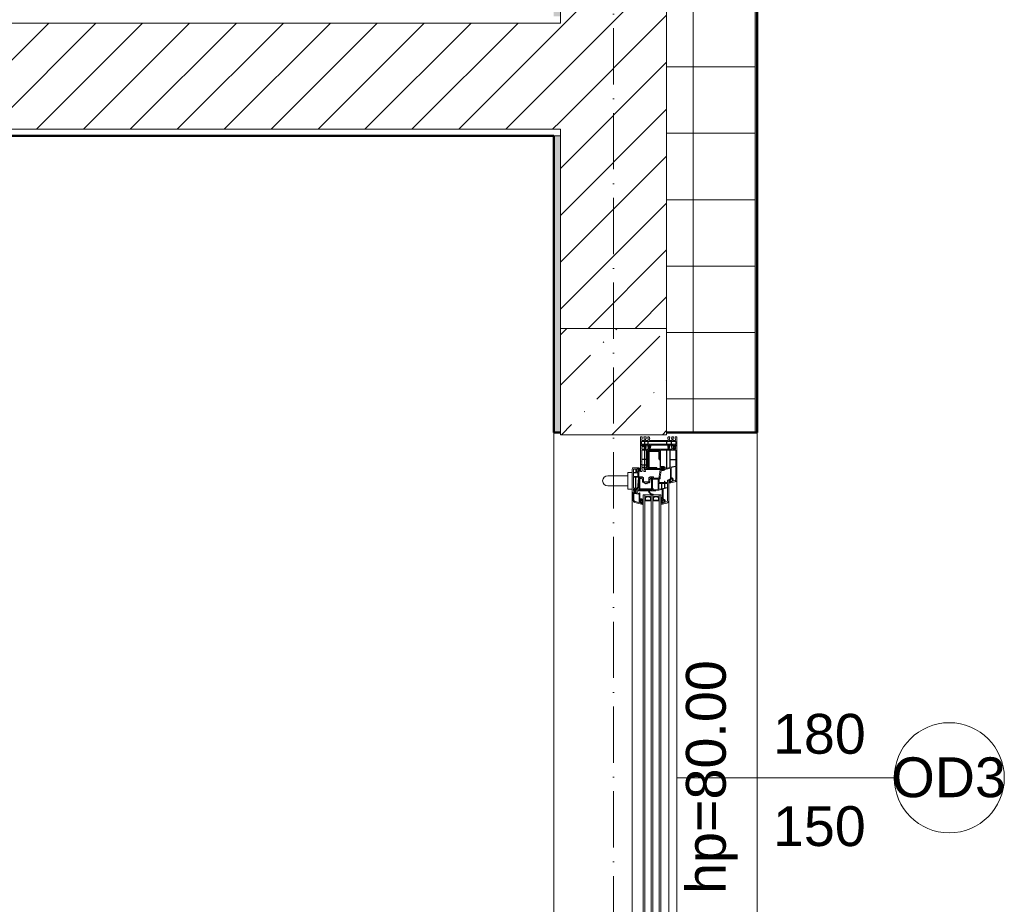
# Model space of a CAD drawing. Header units: millimetres. Extents: x -175722 to -110961, y 52375 to 104640.
# Tile 123 of 146: x -154603 to -154380, y 80760 to 80960. Entities that reach past the tile are written whole.
import ezdxf

# ---------------------------------------------------------------- set-up
doc = ezdxf.new("R2010")
doc.units = ezdxf.units.MM
doc.linetypes.add('Linia siatki', pattern=[19.05, 12.7, -3.175, 0, -3.175])
for name, color, linetype, lineweight in [('A-DETL-GENF', 92, 'Continuous', 5), ('A-GLAZ', 151, 'Continuous', 5), ('A-GLAZ-IDEN', 152, 'Continuous', 5), ('A-WALL', 113, 'Continuous', 5), ('A-WALL-PATT', 111, 'Continuous', 50), ('S-COLS', 52, 'Continuous', 5), ('S-GRID', 1, 'Continuous', 5)]:
    doc.layers.add(name, color=color, linetype=linetype, lineweight=lineweight)
doc.styles.add('Arial_3', font='arial.ttf', dxfattribs={"height": 90})
pattern_1 = [(37.5, (-124135.7194, 82209.6026), (-0.2031655, 6.2155416), [0.1676, -4.7356, 0.1676, -5.3162, -5.2419]), (37.5, (-124135.7194, 82209.6026), (-0.2031655, 6.2155416), [-10.3871, 0.1676, -5.0743]), (7.5, (-124135.719, 82209.603), (5.7089758, 9.103654), [0.1676, -2.4775, 0.1676, -4.2517, -1.6935]), (7.5, (-124135.719, 82209.603), (5.7089758, 9.103654), [-7.0645, 0.1676, -1.5259]), (327.5, (-124139.687, 82209.6026), (10.0456335, 0.0182419), [0.1676, -1.4453, 0.1676, -5.6388, -7.5806]), (327.5, (-124139.687, 82209.6026), (10.0456335, 0.0182419), [-7.4193, 0.1676, -7.413]), (317.5, (-124139.687, 82209.603), (9.697195, 2.831187), [0.1676, -0.6388, 0.1676, -3.6388, -4.3548]), (317.5, (-124139.687, 82209.603), (9.697195, 2.831187), [-4.6129, 0.1676, -4.1872])]
pattern_2 = [(45, (-124135.7194, 82209.603), (-5.3033009, 5.3033009), [])]

# ---------------------------------------------------------------- blocks, each defined once
blk = doc.blocks.new('Windows_Gealan_S9000_One-Piece-Window-Turn-Tilt - Windows_Gealan_S9000_One-Piece-Window-Turn-Tilt-2443781-PARTER')
at = {"layer": 'A-DETL-GENF'}
for p, q in [((-750, 48.4), (-770, 48.4)), ((-770, 48.4), (-770, 44.4)), ((-766, 44.4), (-766, 45.4)), ((-766, 45.4), (-762, 45.4)), ((-762, 45.4), (-762, 39.1)), ((-753.4, 46.1), (-759.7, 46.1)), ((-759.7, 46.1), (-759.7, 36.1)), ((-753.4, 36.1), (-753.4, 46.1)), ((-751.1, 46.7), (-750, 47.4)), ((-751.1, 44.2), (-751.1, 46.7)), ((-746.2, 44.8), (-751.1, 44.2)), ((-674.3, 48.4), (-750, 48.4)), ((-750, 48.4), (-750, 44.4)), ((-750, 47.4), (-750, 48.4)), ((-743.2, 43.4), (-746.2, 44.8)), ((-746, 44.4), (-746, 45.4)), ((-746, 45.4), (-742.5, 45.4)), ((-742, 44.9), (-742, 39.7)), ((-739.8, 33.6), (-739.8, 45.2)), ((-739.3, 45.7), (-719.3, 45.7)), ((-718.8, 45.2), (-718.8, 33.6)), ((-718.1, 33.6), (-718.1, 45.2)), ((-717.6, 45.7), (-704.6, 45.7)), ((-703.8, 45), (-701.4, 33.7)), ((-700.7, 35.4), (-702.8, 45)), ((-702.3, 45.7), (-674.3, 45.7)), ((-770, 44.4), (-766, 44.4)), ((-762, 39.1), (-770, 40.6)), ((-770, 40.6), (-770, 37.6)), ((-762, 30.6), (-770, 32.1)), ((-770, 32.1), (-770, 29.1)), ((-769, 36.4), (-766, 35.9)), ((-769, 27.9), (-766, 27.4)), ((-766, 35.9), (-766, 37.3)), ((-766, 37.3), (-762, 36.6)), ((-766, 27.4), (-766, 28.8)), ((-766, 28.8), (-762.8, 28.2)), ((-762, 36.6), (-762, 30.6)), ((-762, 27.3), (-762, -13.1)), ((-759.7, 36.1), (-753.4, 36.1)), ((-753.4, 35.3), (-759.7, 35.3)), ((-759.7, 35.3), (-759.7, 25.3)), ((-759.7, 25.3), (-753.4, 25.3)), ((-759.7, 24.5), (-753.4, 24.5)), ((-759.7, -16.5), (-759.7, 24.5)), ((-759.7, 24.5), (-753.4, 24.5)), ((-753.4, 25.3), (-753.4, 35.3)), ((-753.4, 24.5), (-753.4, -16.5)), ((-753.4, 24.5), (-753.4, -16.5)), ((-751.1, 43.1), (-746.2, 43.7)), ((-751.1, 42.1), (-751.1, 43.1)), ((-746.2, 40.9), (-751.1, 42.1)), ((-751.1, -10), (-751.1, 40.9)), ((-751.1, 40.9), (-746.2, 39.6)), ((-750, 44.4), (-746, 44.4)), ((-742.6, 39.2), (-750, 40.6)), ((-750, 40.6), (-750, 35.9)), ((-750, 35.9), (-746, 35.9)), ((-742.6, 30.7), (-750, 32.1)), ((-750, 32.1), (-750, 28.5)), ((-749.5, 28), (-746, 27.4)), ((-749.1, 31), (-749.1, 28.8)), ((-742, 29.7), (-749.1, 31)), ((-749.1, 31), (-749.1, 28.8)), ((-742, 29.7), (-749.1, 31)), ((-749.1, 31), (-749.1, 28.8)), ((-749.1, 28.8), (-746.9, 28.4)), ((-749.1, 28.8), (-746.9, 28.4)), ((-746.9, 28.4), (-746.9, 29.7)), ((-746.9, 29.7), (-742, 28.8)), ((-746.9, 29.7), (-742, 28.8)), ((-746.9, 28.4), (-746.9, 29.7)), ((-746.2, 43.7), (-745.2, 43.4)), ((-746.2, 39.6), (-743.2, 41.2)), ((-745.2, 41.2), (-746.2, 40.9)), ((-746, 35.9), (-746, 37.1)), ((-746, 37.1), (-742.5, 36.5)), ((-746, 27.4), (-746, 28.6)), ((-746, 28.6), (-742.6, 28)), ((-745.2, 43.4), (-743.2, 43.4)), ((-743.2, 41.2), (-745.2, 41.2)), ((-742, 35.9), (-742, 31.2)), ((-742, 28.8), (-742, 29.7)), ((-742, 28.8), (-742, 29.7)), ((-742, 27.3), (-742, -13.2)), ((-739.8, 25.8), (-739.8, 31.9)), ((-739.8, 11.9), (-739.8, 24.2)), ((-739.4, 32.4), (-701.5, 32.4)), ((-700.2, 25.4), (-739.4, 25.4)), ((-739.4, 24.7), (-699.8, 24.7)), ((-719.3, 33.1), (-739.3, 33.1)), ((-701.9, 33.1), (-717.6, 33.1)), ((-701, 32), (-699.7, 25.9)), ((-699.4, 24.3), (-698.9, 22.1)), ((-696.1, 19.3), (-698.9, 32.5)), ((-678, 35.6), (-698.4, 35.6)), ((-698.2, 33.4), (-674.8, 33.4)), ((-677.5, 37.4), (-677.5, 36.1)), ((-674.8, 33.3), (-675.8, 33.3)), ((-675.3, 35.5), (-675.3, 37.4)), ((-675.3, 32.7), (-672.7, 32.7)), ((-671, 40.1), (-674.8, 40.1)), ((-674.8, 37.9), (-670, 37.9)), ((-674.8, 33.4), (-673.8, 34.1)), ((-673.8, 34.1), (-674.8, 33.3)), ((-673.8, 34.9), (-674.7, 34.9)), ((-673.8, 34.1), (-673.8, 34.9)), ((-670.3, 34.8), (-673.8, 34.8)), ((-673.8, 34.8), (-673.8, 34.1)), ((-626.3, 29.9), (-672, 29.9)), ((-672, 29.9), (-672, 26.9)), ((-672, 26.9), (-667.5, 26.9)), ((-671.2, 43.2), (-670.5, 40.7)), ((-669.3, 34.9), (-670.3, 34.9)), ((-670.3, 34.9), (-670.3, 34.1)), ((-670.3, 34), (-670.3, 34.8)), ((-670.3, 34.1), (-669.3, 33.4)), ((-669.3, 33.4), (-670.3, 34)), ((-669.5, 30.7), (-668.6, 30.7)), ((-669.4, 37.4), (-668.9, 35.4)), ((-669.3, 33.4), (-666.8, 33.4)), ((-665.9, 33.4), (-669.3, 33.4)), ((-666, 34.4), (-668.6, 43.9)), ((-667, 26.4), (-667, 21.5)), ((-665.2, 30.5), (-665.9, 33.4)), ((-664.8, 21.4), (-664.8, 26.7)), ((-664.3, 27.2), (-656.3, 27.2)), ((-655.9, 26.8), (-654.7, 21.5)), ((-652.7, 16.9), (-654.8, 26.5)), ((-654.3, 27.2), (-626.3, 27.2)), ((-623.2, 24.7), (-622.5, 22.2)), ((-618, 15.9), (-620.6, 25.4)), ((-739.8, -18.6), (-739.8, 9.5)), ((-739.3, 7), (-739.3, -14)), ((-739.2, 10.1), (-720, 10.1)), ((-703.7, 11.2), (-739, 11.2)), ((-737.3, -14), (-737.3, 7)), ((-720.3, 9.5), (-736.8, 9.5)), ((-736.8, 7.5), (-720.3, 7.5)), ((-720.3, 7.5), (-720.3, 9.5)), ((-719.5, 9.6), (-719.5, 8.3)), ((-718.5, 8.3), (-718.5, 9.6)), ((-718, 10.1), (-698.8, 10.1)), ((-702.8, 18.8), (-702.8, 12.1)), ((-698.8, 2.5), (-700.8, 2.5)), ((-700.8, 2.5), (-700.8, -14)), ((-700.6, 12.7), (-700.6, 18.7)), ((-700.1, 19.3), (-698.1, 19.3)), ((-698.1, 12.3), (-700.1, 12.3)), ((-698.3, 17.9), (-699.7, 16.1)), ((-699.7, 15.4), (-698.3, 13.6)), ((-698.8, -14), (-698.8, 2.5)), ((-698.3, 9.6), (-698.3, -18.7)), ((-697.6, 18.7), (-697.6, 17.9)), ((-697.6, 13.6), (-697.6, 12.8)), ((-697.4, 16.5), (-696, 16.5)), ((-696, 15.1), (-697.4, 15.1)), ((-697.1, 17.5), (-696.1, 17.5)), ((-696.4, 13.3), (-697, 13.9)), ((-696.1, 17.5), (-696.9, 17.5)), ((-696.9, 14), (-695.9, 14)), ((-696.1, 20.8), (-696.1, 19.3)), ((-695.6, 18.2), (-696.1, 19.3)), ((-696.1, 19.3), (-695.6, 18.2)), ((-695.5, 13.3), (-696.1, 11.6)), ((-696.1, -23.3), (-696.1, 12.6)), ((-696.1, 11.6), (-696.1, 10.1)), ((-696.1, 10.1), (-695.3, 10.1)), ((-694.7, 20), (-695.3, 20.5)), ((-695.3, 10.1), (-680.4, 8.5)), ((-693.9, 17.8), (-694.7, 20)), ((-693.5, 12.9), (-693.9, 17.8)), ((-680, 10.7), (-693, 12.3)), ((-680.4, 8.5), (-677.4, 8.4)), ((-675.8, 10.3), (-677.8, 10.5)), ((-667.5, 8.4), (-677.5, 8.4)), ((-677.5, 8.4), (-677.5, 7.5)), ((-677.5, 7.5), (-676.9, 6.9)), ((-677.4, 8.4), (-675.7, 8.7)), ((-676.6, 6.2), (-676.6, -4.1)), ((-674.4, -6.3), (-674.4, 5.7)), ((-673.9, 6.2), (-652, 6.2)), ((-667.5, 21), (-670, 21)), ((-670, 21), (-670, 20)), ((-670, 20), (-667.5, 20)), ((-667, 19.5), (-667, 8.9)), ((-664.8, 14.4), (-664.8, 19.7)), ((-664.8, 12.7), (-664.8, 7.8)), ((-655.2, 20.9), (-664.3, 20.9)), ((-664.3, 20.2), (-655, 20.2)), ((-653.7, 13.9), (-664.3, 13.9)), ((-653.4, 13.2), (-664.3, 13.2)), ((-664.3, 7.3), (-652.3, 7.3)), ((-654.3, 19.6), (-653.2, 14.5)), ((-651.8, 7.9), (-652.9, 12.7)), ((-651.4, 5.7), (-650.3, 0.6)), ((-648.1, 0.9), (-650.9, 14.2)), ((-630, 17.1), (-650.5, 17.1)), ((-650.5, 14.9), (-626.8, 14.9)), ((-650.3, 0.6), (-650.3, -5.3)), ((-648.1, -41.8), (-648.1, 0.9)), ((-635.6, 4.9), (-632.6, 7.9)), ((-635.6, -3.1), (-635.6, 4.9)), ((-634.4, 4.4), (-632.1, 6.7)), ((-634.4, -2.7), (-634.4, 4.4)), ((-626.8, 14.9), (-633.9, 14.9)), ((-633.3, 14.2), (-624.9, 14.2)), ((-632.1, 6.7), (-627, 6.7)), ((-629.5, 18.9), (-629.5, 17.6)), ((-627.3, 16.9), (-627.3, 18.8)), ((-627, 6.7), (-627, -4.9)), ((-623, 21.6), (-626.8, 21.6)), ((-626.8, 19.4), (-622, 19.4)), ((-625.8, 16.4), (-626.8, 16.4)), ((-626.8, 14.9), (-625.8, 15.6)), ((-625.8, 15.4), (-626.8, 14.9)), ((-625.8, 15.6), (-625.8, 16.4)), ((-622.3, 16.3), (-625.8, 16.3)), ((-625.8, 16.3), (-625.8, 15.4)), ((-625.8, 7.9), (-625.8, -6.1)), ((-624.9, 14.2), (-624.1, 13.9)), ((-621.3, 16.4), (-622.3, 16.4)), ((-622.3, 16.4), (-622.3, 15.6)), ((-622.3, 15.4), (-622.3, 16.3)), ((-622.3, 15.6), (-621.3, 14.9)), ((-621.3, 14.9), (-622.3, 15.4)), ((-620.8, 12.7), (-621.6, 12.7)), ((-621.6, 11.9), (-617.8, 11.9)), ((-621.4, 18.9), (-620.9, 16.9)), ((-621.3, 14.9), (-618.8, 14.9)), ((-617.9, 14.9), (-621.3, 14.9)), ((-617.4, 12.5), (-617.9, 14.9)), ((-770, -14.9), (-770, -17.8)), ((-770, -17.8), (-762, -16.4)), ((-766, -21.6), (-770, -21.6)), ((-770, -21.6), (-770, -26.3)), ((-766, -13.1), (-769, -13.7)), ((-766, -14.6), (-766, -13.1)), ((-762.8, -14), (-766, -14.6)), ((-766, -23.1), (-766, -21.6)), ((-762, -16.4), (-762, -22.4)), ((-753.4, -16.5), (-759.7, -16.5)), ((-759.7, -17.7), (-753.4, -17.7)), ((-759.7, -24.4), (-759.7, -17.7)), ((-753.4, -17.7), (-753.4, -24.4)), ((-743.6, -12), (-751.1, -10)), ((-751.1, -14.3), (-751.1, -11.7)), ((-751.1, -11.7), (-745.8, -13.2)), ((-750, -15.4), (-751.1, -14.3)), ((-751.1, -16.5), (-750, -15.4)), ((-751.1, -32.5), (-751.1, -16.5)), ((-750, -14.4), (-750, -17.8)), ((-750, -17.8), (-742.6, -16.5)), ((-746, -21.6), (-750, -21.6)), ((-750, -21.6), (-750, -26.3)), ((-746, -13.1), (-749.5, -13.8)), ((-749.1, -14.6), (-746.9, -14.2)), ((-749.1, -16.8), (-749.1, -14.6)), ((-742, -15.5), (-749.1, -16.8)), ((-746.9, -14.2), (-746.9, -15.5)), ((-746.9, -15.5), (-742, -14.6)), ((-746, -14.4), (-746, -13.1)), ((-742.5, -13.8), (-746, -14.4)), ((-746, -22.9), (-746, -21.6)), ((-745.8, -13.2), (-745.5, -14)), ((-744.9, -14.2), (-743.4, -12.7)), ((-742, -14.6), (-742, -15.5)), ((-742, -17), (-742, -21.7)), ((-739.8, -23.9), (-739.8, -20.7)), ((-720, -19.1), (-739.3, -19.1)), ((-739.3, -20.2), (-719.9, -20.2)), ((-701.3, -14.5), (-736.8, -14.5)), ((-736.8, -16.5), (-701.3, -16.5)), ((-719.5, -17.4), (-719.5, -18.7)), ((-719.4, -20.7), (-719.4, -23.9)), ((-718.7, -23.9), (-718.7, -20.7)), ((-718.5, -18.6), (-718.5, -17.4)), ((-718.2, -20.2), (-707.2, -20.2)), ((-698.8, -19.1), (-718, -19.1)), ((-706.7, -20.7), (-706.7, -23.9)), ((-706, -24), (-706, -20.7)), ((-705.6, -20.2), (-698.5, -20.2)), ((-698.3, -20.5), (-698.3, -21.9)), ((-680, -5.7), (-680, -13)), ((-680, -13), (-678, -13)), ((-677.2, -4.6), (-679, -4.6)), ((-678, -13), (-678, -15)), ((-678, -15), (-674.8, -15)), ((-677.8, -10.3), (-677.8, -7.1)), ((-677.5, -6.8), (-674.9, -6.8)), ((-677.3, -7.2), (-653.3, -7.2)), ((-677.3, -9.2), (-677.3, -7.2)), ((-653.3, -9.2), (-677.3, -9.2)), ((-672.5, -15), (-668.7, -15)), ((-668.2, -15.6), (-668.2, -26.7)), ((-666, -18), (-666, -15.5)), ((-664.5, -19), (-665.9, -18.2)), ((-665.7, -21.6), (-665.7, -20.9)), ((-650.8, -5.8), (-652.8, -5.8)), ((-652.8, -6.8), (-650.8, -6.8)), ((-652.8, -34.7), (-652.8, -9.7)), ((-650.8, -9.7), (-650.8, -34.7)), ((-650.3, -7.3), (-650.3, -39.5)), ((-648.1, -14.4), (-648.1, -16.1)), ((-632.6, -6.1), (-635.6, -3.1)), ((-635.6, -13.1), (-632.6, -10.1)), ((-635.6, -21.1), (-635.6, -13.1)), ((-632.6, -24.1), (-635.6, -21.1)), ((-632.1, -4.9), (-634.4, -2.7)), ((-634.4, -13.6), (-632.1, -11.3)), ((-634.4, -20.7), (-634.4, -13.6)), ((-632.1, -22.9), (-634.4, -20.7)), ((-627, -4.9), (-632.1, -4.9)), ((-632.1, -11.3), (-627, -11.3)), ((-627, -11.3), (-627, -22.9)), ((-625.8, -10.1), (-625.8, -24.1)), ((-770, -26.3), (-762, -24.9)), ((-766, -30.1), (-770, -30.1)), ((-770, -30.1), (-770, -34.1)), ((-770, -34.1), (-750, -34.1)), ((-762, -22.4), (-766, -23.1)), ((-766, -31.1), (-766, -30.1)), ((-762, -31.1), (-766, -31.1)), ((-762, -24.9), (-762, -31.1)), ((-753.4, -24.4), (-759.7, -24.4)), ((-759.7, -25.2), (-753.4, -25.2)), ((-759.7, -31.8), (-759.7, -25.2)), ((-753.4, -31.8), (-759.7, -31.8)), ((-753.4, -25.2), (-753.4, -31.8)), ((-751.1, -23.9), (-751.1, -25.3)), ((-749.2, -26.5), (-751.1, -23.9)), ((-751.1, -25.3), (-750.1, -26.7)), ((-750.1, -29.8), (-751.1, -31.2)), ((-751.1, -32.5), (-749.2, -29.9)), ((-751.1, -31.2), (-751.1, -32.5)), ((-750, -33.1), (-751.1, -32.5)), ((-750, -26.3), (-742.6, -25)), ((-746, -30.1), (-750, -30.1)), ((-750, -30.1), (-750, -34.1)), ((-750, -34.1), (-750, -33.1)), ((-750, -34.1), (-693, -34.1)), ((-749.1, -25.3), (-749.1, -22.5)), ((-749.1, -22.5), (-746.9, -22.5)), ((-742, -24), (-749.1, -25.3)), ((-746.9, -22.5), (-746.9, -24)), ((-746.9, -24), (-742, -23.1)), ((-742.5, -22.3), (-746, -22.9)), ((-746, -31.1), (-746, -30.1)), ((-742.5, -31.1), (-746, -31.1)), ((-742, -23.1), (-742, -24)), ((-742, -25.5), (-742, -30.6)), ((-739.8, -30.9), (-739.8, -25.6)), ((-719.9, -24.4), (-739.3, -24.4)), ((-739.3, -25.1), (-719.9, -25.1)), ((-719.9, -31.4), (-739.3, -31.4)), ((-719.4, -25.6), (-719.4, -30.9)), ((-718.7, -30.9), (-718.7, -25.6)), ((-707.2, -24.4), (-718.2, -24.4)), ((-718.2, -25.1), (-707.2, -25.1)), ((-714.9, -31.4), (-718.2, -31.4)), ((-706.7, -25.6), (-706.7, -30.9)), ((-706, -30.9), (-706, -25.6)), ((-702.2, -24.4), (-705.6, -24.4)), ((-705.5, -25.1), (-702.5, -25.1)), ((-702.5, -31.4), (-705.5, -31.4)), ((-702, -25.6), (-702, -30.9)), ((-697.1, -37.6), (-700, -37.6)), ((-700, -37.6), (-700, -50.1)), ((-699.8, -30.8), (-699.8, -25.3)), ((-699.2, -31.4), (-699.8, -30.8)), ((-699.8, -34.8), (-699.5, -37.7)), ((-699.5, -37.7), (-697.1, -37.7)), ((-696.8, -31.4), (-699.2, -31.4)), ((-693, -34.1), (-699.2, -34.1)), ((-698.9, -34.9), (-697.2, -34.9)), ((-698.6, -36.3), (-698.6, -37.1)), ((-698.6, -37.1), (-695, -37.1)), ((-697, -35.5), (-697.6, -36)), ((-697.6, -42.1), (-697.6, -39.1)), ((-697.6, -39.1), (-696.1, -39.1)), ((-697.5, -25.9), (-692, -26.8)), ((-697.1, -36.7), (-695, -36.5)), ((-696.1, -38.3), (-697.1, -37.6)), ((-697.1, -37.7), (-696.1, -38.2)), ((-691.6, -42.6), (-697.1, -42.6)), ((-693.5, -30.6), (-696.8, -30.6)), ((-696.8, -30.6), (-696.8, -31.4)), ((-692, -22.9), (-696.1, -23.3)), ((-696.1, -38.2), (-696.1, -39.1)), ((-696.1, -39.1), (-696.1, -38.3)), ((-696.1, -39.1), (-692.6, -39.1)), ((-696, -35.4), (-695.5, -34.8)), ((-695, -35.9), (-695.8, -36)), ((-695.5, -34.8), (-693.3, -34.8)), ((-692, -31.6), (-693.5, -30.6)), ((-691.1, -37), (-693.4, -37)), ((-691.6, -37.6), (-692.6, -38.4)), ((-692.6, -38.2), (-691.6, -37.7)), ((-692.6, -39.1), (-692.6, -38.2)), ((-692.6, -38.4), (-692.6, -39.1)), ((-692.6, -39.1), (-691.1, -39.1)), ((-692, -26.8), (-692, -22.9)), ((-692, -33.1), (-692, -31.6)), ((-680.5, -37.6), (-691.6, -37.6)), ((-691.6, -37.7), (-690.5, -37.7)), ((-691.1, -39.1), (-691.1, -42.1)), ((-688.9, -49.4), (-688.9, -40.3)), ((-688.4, -39.8), (-680.9, -39.8)), ((-680.4, -40.3), (-680.4, -49.4)), ((-678, -29.2), (-680, -29.2)), ((-680, -29.2), (-680, -37.1)), ((-678.9, -43.8), (-678.9, -39.5)), ((-655, -44.3), (-678.4, -44.3)), ((-674.8, -27.2), (-678, -27.2)), ((-678, -27.2), (-678, -29.2)), ((-677.9, -38.6), (-653, -40.8)), ((-677.8, -33.1), (-677.8, -31.9)), ((-677.8, -37.3), (-677.8, -35.1)), ((-660, -39.2), (-677.4, -37.6)), ((-677.3, -33.6), (-676.5, -33.6)), ((-677.3, -34.6), (-676.5, -34.6)), ((-677.3, -37.2), (-677.3, -35.2)), ((-677.3, -35.2), (-653.3, -35.2)), ((-653.3, -37.2), (-677.3, -37.2)), ((-676.3, -34.5), (-676.3, -33.8)), ((-668.7, -27.2), (-672.5, -27.2)), ((-670.7, -29.4), (-668.7, -29.4)), ((-666, -26.7), (-666, -24.4)), ((-665.8, -24), (-664.4, -23.2)), ((-659.8, -37.5), (-659.8, -39)), ((-659.6, -37.3), (-659, -37.3)), ((-658.8, -39), (-658.8, -37.4)), ((-650.8, -40), (-658.6, -39.3)), ((-654.5, -43.8), (-654.5, -43.2)), ((-652.9, -41.1), (-653.8, -41.8)), ((-651.8, -49.3), (-651.8, -43.8)), ((-643.5, -45.5), (-650.4, -44.2)), ((-644, -41.4), (-648.1, -41.8)), ((-644, -45.3), (-644, -41.4)), ((-643.7, -35.6), (-643.7, -36.6)), ((-631.6, -35.6), (-643.7, -35.6)), ((-643.7, -36.6), (-641.8, -36.6)), ((-643.5, -43.5), (-643.5, -45.5)), ((-641.8, -36.6), (-643.4, -42.3)), ((-641.9, -43.8), (-641.9, -48.5)), ((-640.5, -37.8), (-641.7, -42.5)), ((-630.4, -37.4), (-640, -37.4)), ((-627, -22.9), (-632.1, -22.9)), ((-629.9, -31.1), (-631, -35.1)), ((-629.5, -36.9), (-630.4, -37.4)), ((-622, -36.9), (-629.5, -36.9)), ((-626.5, -30.6), (-629.3, -30.6)), ((-629.2, -34.5), (-628.7, -32.6)), ((-628.8, -30.6), (-626.5, -30.6)), ((-621.5, -35.1), (-628.7, -35.1)), ((-628, -32.1), (-625.5, -32.1)), ((-626, -29.6), (-627.5, -29.6)), ((-626.5, -30.6), (-625.5, -31.4)), ((-625.5, -31.3), (-626.5, -30.6)), ((-625.5, -32.1), (-625.5, -31.3)), ((-625.5, -31.4), (-625.5, -32.2)), ((-623.8, -46.2), (-621.5, -37.6)), ((-622, -31.4), (-621, -30.6)), ((-621, -30.6), (-622, -31.3)), ((-622, -31.3), (-622, -32.1)), ((-622, -32.2), (-622, -31.4)), ((-622, -32.1), (-620.9, -32.1)), ((-621.9, -46.7), (-618, -32.1)), ((-621, -30.6), (-618.7, -30.6)), ((-618.5, -30.6), (-621, -30.6)), ((-620.4, -32.8), (-620.9, -34.7)), ((-617.7, -28.2), (-619, -29.2)), ((-618, -31), (-617, -28.9)), ((-618, -32.1), (-618, -31.2)), ((-697.5, -52.6), (-689.3, -52.6)), ((-697.3, -45.3), (-697.3, -49.4)), ((-690.4, -44.8), (-696.8, -44.8)), ((-696.8, -49.9), (-690.4, -49.9)), ((-689.9, -49.4), (-689.9, -45.3)), ((-689.3, -52.6), (-689.3, -62.6)), ((-652.3, -52.6), (-689.3, -52.6)), ((-689.3, -62.6), (-682.3, -62.6)), ((-680.9, -49.9), (-688.4, -49.9)), ((-682.3, -62.6), (-682.3, -108.1)), ((-682.3, -62.6), (-659.3, -62.6)), ((-678.9, -49.4), (-678.9, -45.5)), ((-678.4, -45), (-655, -45)), ((-655, -49.9), (-678.4, -49.9)), ((-659.3, -108.1), (-659.3, -62.6)), ((-659.3, -62.6), (-652.3, -62.6)), ((-654.5, -45.5), (-654.5, -49.4)), ((-652.3, -52.6), (-645, -52.6)), ((-652.3, -62.6), (-652.3, -52.6)), ((-651.2, -49.8), (-651.8, -49.3)), ((-648.8, -49.8), (-651.2, -49.8)), ((-651, -44.7), (-651, -47.3)), ((-651, -47.3), (-647.5, -49.3)), ((-650, -45.5), (-644, -46.6)), ((-650, -46.5), (-650, -45.5)), ((-647.2, -48.1), (-650, -46.5)), ((-645.7, -49), (-648.8, -49)), ((-648.8, -49), (-648.8, -49.8)), ((-647.5, -49.3), (-643.9, -48.9)), ((-644, -47.7), (-647.2, -48.1)), ((-644, -50.1), (-645.7, -49)), ((-644, -46.6), (-644, -47.7)), ((-643.9, -48.9), (-644, -51.1)), ((-644, -51.1), (-627.7, -51.1)), ((-641.3, -49.1), (-627.7, -49.1))]:
    blk.add_line(p, q, dxfattribs=at)
for centre, radius, start, end in [((-742.5, 44.9), 0.5, 0, 90), ((-739.3, 45.2), 0.5, 90, 180), ((-719.3, 45.2), 0.5, 0, 90), ((-717.6, 45.2), 0.5, 90, 180), ((-704.6, 44.9), 0.797, 12, 90), ((-702.3, 45.2), 0.5, 90, 192), ((-674.3, 42.4), 6, 15, 90), ((-674.3, 42.4), 3.3, 15, 90), ((-768.8, 37.6), 1.25, 180, 260), ((-768.8, 29.1), 1.25, 180, 260), ((-763, 27.3), 1, 0, 80), ((-749.4, 28.5), 0.566, 180, 260), ((-742.5, 39.7), 0.5, 260, 0), ((-742.5, 31.2), 0.5, 260, 0), ((-742.7, 27.3), 0.691, 0, 80), ((-742.6, 35.9), 0.587, 0, 80), ((-739.3, 33.6), 0.5, 180, 270), ((-739.4, 31.9), 0.439, 90, 180), ((-739.4, 25.8), 0.442, 180, 270), ((-739.4, 24.2), 0.448, 90, 180), ((-719.3, 33.6), 0.5, 270, 0), ((-717.6, 33.6), 0.5, 180, 270), ((-701.9, 33.6), 0.5, 270, 12), ((-701.5, 31.8), 0.502, 12, 90), ((-700.2, 35.5), 0.5, 192, 304.3851), ((-700.2, 25.8), 0.464, 270, 12), ((-698.4, 32.9), 2.7, 90, 124.3851), ((-699.8, 24.2), 0.43, 12, 90), ((-698.2, 32.6), 0.727, 90, 192), ((-678, 36.1), 0.5, 270, 0), ((-674.8, 37.4), 2.7, 90, 180), ((-675.3, 33.3), 0.6, 170.5587, 270), ((-674.8, 37.4), 0.5, 90, 180), ((-674.7, 35.5), 0.611, 180, 270), ((-673.3, 30.7), 0.5, 104.6462, 258.6715), ((-675.7, 39.8), 8.9, 284.6462, 291.2868), ((-669.5, 49.9), 20, 258.6715, 264.3358), ((-672.7, 32.1), 0.579, 291.2868, 90), ((-671.8, 30.9), 0.114, 109.0553, 263.1547), ((-675.6, 42.1), 11.7, 289.0553, 303.585), ((-669.5, 49.9), 19.2, 263.1547, 270), ((-671, 40.6), 0.5, 270, 15), ((-670, 37.2), 0.672, 15, 90), ((-669.3, 35.3), 0.449, 270, 15), ((-668.6, 31.6), 0.911, 270, 123.585), ((-667.5, 26.4), 0.5, 360, 90), ((-666.8, 34.2), 0.826, 270, 15), ((-665.7, 30.4), 0.5, 299.3229, 12.6302), ((-664.3, 26.7), 0.5, 90, 180), ((-656.3, 26.7), 0.429, 12, 90), ((-654.3, 26.7), 0.5, 90, 192), ((-626.3, 23.9), 6, 15, 90), ((-626.3, 23.9), 3.3, 15, 90), ((-739, 11.9), 0.798, 180, 270), ((-739.2, 9.5), 0.559, 90, 180), ((-736.8, 7), 2.5, 90, 180), ((-736.8, 7), 0.5, 90, 180), ((-720, 9.6), 0.5, 0, 90), ((-719, 8.3), 0.5, 180, 360), ((-718, 9.6), 0.5, 90, 180), ((-703.7, 12.1), 0.929, 270, 0), ((-700.1, 18.8), 2.7, 78.7442, 180), ((-700.1, 18.7), 0.511, 90, 180), ((-700.1, 12.7), 0.497, 180, 270), ((-699.4, 15.8), 0.5, 132.7094, 227.2906), ((-699.5, 21.9), 0.551, 258.7442, 12), ((-698.8, 9.6), 0.5, 0, 90), ((-697.9, 17.6), 0.431, 34.8135, 139.8302), ((-697.9, 13.9), 0.431, 220.1698, 325.1865), ((-698.1, 18.7), 0.523, 0, 90), ((-697.4, 15.8), 0.7, 90, 270), ((-698.1, 12.8), 0.504, 270, 360), ((-697.1, 17.9), 0.455, 180, 280.7472), ((-696.9, 18.3), 0.82, 214.8135, 271.0535), ((-696.9, 13.2), 0.82, 88.9465, 145.1865), ((-697.3, 13.6), 0.346, 47.6499, 180), ((-697.1, 12.6), 0.978, 0, 47.6499), ((-696, 19.8), 1.02, 45, 94.3213), ((-696.1, 18), 0.5, 271.0535, 22.1539), ((-696.1, 18), 0.5, 271.0535, 22.1539), ((-696, 15.8), 0.7, 270, 90), ((-695.9, 13.5), 0.5, 340.7852, 88.9465), ((-692.9, 13), 0.643, 184.487, 262.6274), ((-680.2, 9.7), 0.924, 32.6679, 82.6274), ((-679, 10.5), 0.5, 212.6679, 313.4769), ((-677.9, 9.4), 1.09, 86.7854, 133.4769), ((-677.6, 6.2), 1.01, 0, 45), ((-675.8, 9.5), 0.837, 281.0393, 86.7854), ((-673.9, 5.7), 0.5, 90, 180), ((-667.5, 21.5), 0.5, 270, 0), ((-667.5, 19.5), 0.5, 360, 90), ((-667.5, 8.9), 0.5, 270, 0), ((-664.3, 21.4), 0.5, 180, 270), ((-664.3, 19.7), 0.5, 90, 180), ((-664.3, 14.4), 0.5, 180, 270), ((-664.3, 12.7), 0.5, 90, 180), ((-664.3, 7.8), 0.528, 180, 270), ((-655.2, 21.4), 0.5, 270, 12), ((-655, 19.4), 0.706, 12, 90), ((-653.7, 14.4), 0.5, 270, 12), ((-653.4, 12.6), 0.522, 12, 90), ((-652.2, 17), 0.5, 192, 304.1212), ((-652.3, 7.8), 0.5, 270, 12), ((-650.5, 14.4), 2.7, 90, 124.1212), ((-652, 5.5), 0.616, 12, 90), ((-650.5, 14.4), 0.5, 90, 192), ((-633.3, 14.8), 0.611, 171.5678, 270), ((-630, 17.6), 0.5, 270, 360), ((-626.8, 18.9), 2.7, 90, 180), ((-626.8, 18.8), 0.503, 90, 180), ((-626.8, 16.9), 0.502, 180, 270), ((-624.8, 12.5), 0.4, 109.8534, 260.5386), ((-632, 31.9), 20.2, 290.4998, 292.9954), ((-621.6, 31.9), 20, 260.5386, 270), ((-624.3, 13.6), 0.364, 292.9954, 60), ((-627.7, 23.6), 11.7, 292.1252, 303.836), ((-621.6, 31.9), 19.2, 264.8462, 270), ((-623, 22.1), 0.5, 270, 15), ((-622, 18.7), 0.632, 15, 90), ((-621.3, 16.8), 0.457, 270, 15), ((-620.8, 13.3), 0.655, 270, 123.836), ((-618.8, 15.7), 0.84, 270, 15), ((-617.8, 12.4), 0.5, 270, 12.6302), ((-768.8, -14.9), 1.25, 100, 180), ((-763, -13.1), 0.959, 280, 360), ((-749.4, -14.4), 0.619, 100, 180), ((-745.2, -13.9), 0.406, 196.6263, 315.4941), ((-743.7, -12.4), 0.38, 315.4941, 75), ((-742.5, -17), 0.5, 0, 100), ((-742.6, -13.2), 0.587, 280, 0), ((-742.6, -21.7), 0.631, 280, 0), ((-739.3, -18.6), 0.55, 180, 270), ((-739.3, -20.7), 0.5, 90, 180), ((-736.8, -14), 2.5, 180, 270), ((-736.8, -14), 0.5, 180, 270), ((-720, -18.7), 0.482, 270, 0), ((-719.9, -20.7), 0.5, 0, 90), ((-719, -17.4), 0.5, 0, 180), ((-718.2, -20.7), 0.5, 90, 180), ((-718, -18.6), 0.517, 180, 270), ((-707.2, -20.7), 0.5, 0, 90), ((-705.6, -20.7), 0.439, 90, 180), ((-701.3, -14), 2.5, 270, 0), ((-701.3, -14), 0.5, 270, 0), ((-698.8, -18.7), 0.487, 270, 0), ((-698.8, -21.9), 0.469, 271.0048, 0), ((-698.5, -20.5), 0.227, 0, 90), ((-679, -5.7), 1, 90, 180), ((-677.5, -7.1), 0.297, 90, 180), ((-677.3, -10.3), 0.538, 180, 265.0095), ((-677.5, -13), 2.2, 18.4888, 85.0095), ((-677.2, -4.1), 0.575, 270, 360), ((-674.9, -12.1), 0.5, 198.4888, 294.743), ((-674.9, -6.3), 0.5, 270, 0), ((-674.8, -13.9), 1.14, 270, 311.9233), ((-673.6, -15), 2.7, 67.5302, 114.743), ((-673.7, -15.2), 0.602, 49.0491, 131.9233), ((-672.5, -13.8), 1.22, 229.0491, 270), ((-670.3, -7.1), 5.9, 247.5302, 280.8171), ((-668.7, -15.5), 2.7, 0, 100.8171), ((-668.7, -15.6), 0.512, 0, 90), ((-665.7, -18), 0.284, 180, 238), ((-664.9, -20.9), 0.802, 87.6241, 180), ((-665, -21.6), 0.651, 180, 288.7244), ((-664.8, -19.5), 0.595, 267.6241, 58), ((-664.7, -22.7), 0.554, 302, 108.7244), ((-652.8, -6.3), 0.5, 90, 270), ((-653.3, -9.7), 2.5, 360, 90), ((-653.3, -9.7), 0.5, 0, 90), ((-650.8, -5.3), 0.5, 270, 0), ((-650.8, -7.3), 0.5, 360, 90), ((-647.8, -14.4), 0.342, 44.6614, 180), ((-647.7, -16.1), 0.373, 180, 315.0744), ((-646.9, -13.5), 0.862, 224.6614, 289.2207), ((-642.4, -21.4), 7.18, 116.0497, 135.0744), ((-649.6, -5.9), 8.98, 289.2207, 0.1126), ((-649.8, -6.2), 9.71, 296.0497, 2.5409), ((-640.3, -5.8), 0.25, 7.3608, 187.3608), ((-749, -26.2), 1.22, 205.6977, 248.2132), ((-749, -30.3), 1.22, 111.7868, 154.3023), ((-749.8, -28.2), 1, 291.7868, 68.2132), ((-749.8, -28.2), 1.8, 289.1665, 70.8878), ((-742.5, -25.5), 0.5, 0, 100), ((-742.5, -30.6), 0.5, 270, 360), ((-739.3, -23.9), 0.5, 180, 270), ((-739.3, -25.6), 0.5, 90, 180), ((-739.3, -30.9), 0.5, 180, 270), ((-719.9, -23.9), 0.5, 270, 0), ((-719.9, -25.6), 0.5, 0, 90), ((-719.9, -30.9), 0.5, 270, 0), ((-718.2, -23.9), 0.5, 180, 270), ((-718.2, -25.6), 0.5, 90, 180), ((-718.2, -30.9), 0.5, 180, 270), ((-714.9, -30.9), 0.557, 270, 335.2448), ((-713.7, -31.5), 0.8, 25.3317, 155.2448), ((-712.5, -30.9), 0.5, 205.3317, 334.6683), ((-711.3, -31.5), 0.8, 25.3317, 154.6683), ((-710.2, -30.9), 0.5, 205.3317, 334.6683), ((-709, -31.5), 0.8, 23.1618, 154.6683), ((-707.5, -30.5), 0.965, 220.0748, 286.6313), ((-707.2, -23.9), 0.5, 270, 0), ((-707.2, -25.6), 0.5, 0, 90), ((-707.2, -30.9), 0.5, 270, 0), ((-705.6, -24), 0.447, 180, 270), ((-705.5, -25.6), 0.5, 90, 180), ((-705.5, -30.9), 0.5, 180, 270), ((-702.5, -25.6), 0.5, 0, 90), ((-702.5, -30.9), 0.5, 270, 0), ((-702.2, -23.9), 0.523, 270, 331.0496), ((-698.7, -25.8), 3.45, 91.0048, 151.0496), ((-698.7, -25.8), 1.25, 358.2162, 151.6424), ((-699.2, -34.7), 0.6, 90, 184.4585), ((-698.9, -35.3), 0.402, 90, 247.6166), ((-699.4, -36.3), 0.747, 4.4585, 67.6166), ((-697.2, -36.2), 0.529, 154.3204, 277.0491), ((-697.1, -42.1), 0.5, 180, 270), ((-697.2, -35.2), 0.339, 309.9917, 90), ((-695.8, -35.7), 0.314, 129.5783, 277.0491), ((-694.9, -36.6), 0.775, 15.9193, 97.0491), ((-695, -36.8), 0.3, 270, 97.0491), ((-693.4, -36.2), 0.719, 195.9193, 270), ((-693, -34.6), 0.425, 219.9453, 90), ((-693, -33.1), 1, 270, 0), ((-691.6, -42.1), 0.5, 270, 0), ((-691.1, -37.6), 0.61, 351.5132, 90), ((-688.4, -40.3), 0.5, 90, 180), ((-680.9, -40.3), 0.5, 0, 90), ((-680.5, -37.1), 0.5, 270, 0), ((-678, -39.5), 0.896, 85, 180), ((-678.4, -43.8), 0.5, 180, 270), ((-677.4, -31.9), 0.419, 92.5988, 180), ((-677.3, -33.1), 0.5, 180, 270), ((-677.3, -35.1), 0.5, 90, 180), ((-677.4, -37.3), 0.385, 180, 265), ((-677.5, -29.3), 2.2, 272.5988, 341.5112), ((-676.8, -34.1), 0.5, 270, 90), ((-676.5, -33.8), 0.166, 0, 90), ((-676.5, -34.5), 0.156, 270, 0), ((-674.9, -30.2), 0.5, 65.257, 161.5112), ((-674.8, -28.4), 1.14, 48.0767, 90), ((-673.6, -27.2), 2.7, 245.257, 289.3599), ((-673.7, -27.1), 0.602, 228.0767, 310.9509), ((-672.5, -28.5), 1.22, 90, 130.9509), ((-670.7, -35.6), 6.14, 90, 109.3599), ((-668.7, -26.7), 0.535, 270, 0), ((-668.7, -26.7), 2.7, 270, 0), ((-665.5, -24.4), 0.467, 122, 180), ((-660, -39), 0.166, 265, 0), ((-659.6, -37.5), 0.206, 90, 180), ((-659, -37.4), 0.175, 0, 90), ((-658.6, -39), 0.24, 180, 265), ((-655, -43.8), 0.5, 270, 0), ((-652.7, -43.2), 1.76, 127, 180), ((-653.3, -34.7), 2.5, 270, 0), ((-653.3, -34.7), 0.5, 270, 0), ((-653, -41), 0.185, 303.4682, 85), ((-650.7, -44.3), 1.25, 12.164, 151.6424), ((-650.5, -44.7), 0.481, 80, 180), ((-650.8, -39.5), 0.5, 265, 0), ((-639.2, -43.5), 4.35, 165, 180), ((-636.9, -43.8), 5, 165, 180), ((-640, -37.9), 0.479, 90, 165), ((-631.6, -35), 0.643, 270, 345), ((-629.3, -31.2), 0.624, 90, 165), ((-627.6, -30.1), 1.78, 107.8787, 178.0572), ((-628.8, -30.1), 0.542, 178.0572, 270), ((-628.7, -34.6), 0.5, 165, 270), ((-628, -32.8), 0.653, 90, 165), ((-625.2, -43.6), 15.4, 82.3113, 100.8695), ((-624.8, -37.8), 8.62, 79.8955, 108.6245), ((-625.8, -33.2), 1.09, 75.0387, 301.9792), ((-623.7, -25.4), 4.81, 240.946, 298.7114), ((-623.6, -35.6), 2.16, 44.5045, 138.3537), ((-623.2, -28.8), 0.514, 259.8955, 82.3113), ((-621.6, -33.1), 1.03, 244.8309, 287.4535), ((-621.6, -33.1), 1.03, 12.6987, 112.1513), ((-622, -37.4), 0.5, 345, 90), ((-621.5, -34.5), 0.628, 270, 345), ((-623, -13), 16.7, 275.8112, 284.2165), ((-620.9, -32.6), 0.5, 345, 90), ((-618.7, -31.4), 0.825, 34.4007, 91.5993), ((-618.5, -31.2), 0.529, 0, 90), ((-617.4, -28.6), 0.494, 330.0258, 121.1785), ((-697.5, -50.1), 2.5, 180, 270), ((-696.8, -45.3), 0.5, 90, 180), ((-696.8, -49.4), 0.5, 180, 270), ((-690.4, -45.3), 0.5, 0, 90), ((-690.4, -49.4), 0.5, 270, 0), ((-688.4, -49.4), 0.5, 180, 270), ((-680.9, -49.4), 0.5, 270, 0), ((-678.4, -45.5), 0.5, 90, 180), ((-678.4, -49.4), 0.5, 180, 270), ((-655, -45.5), 0.5, 0, 90), ((-655, -49.4), 0.5, 270, 0), ((-645, -51.6), 1, 270, 0), ((-641.3, -48.5), 0.6, 180, 270), ((-627.7, -45.1), 4, 270, 345), ((-627.7, -45.1), 6, 270, 345), ((-670.8, -108.1), 11.5, 180, 360)]:
    blk.add_arc(centre, radius, start, end, dxfattribs=at)
at = {"layer": 'A-GLAZ'}
for p, q in [((780, 230), (-780, 230)), ((-750, 48.4), (750, 48.4)), ((-639, 29.9), (639, 29.9)), ((639, 11.9), (-639, 11.9)), ((-639, 11.9), (-639, -28.1)), ((-639, 7.9), (639, 7.9)), ((-639, -6.1), (639, -6.1)), ((-639, -10.1), (639, -10.1)), ((-639, -24.1), (639, -24.1)), ((-639, -28.1), (639, -28.1)), ((-652.3, -52.6), (645, -52.6)), ((-780, -230), (780, -230))]:
    blk.add_line(p, q, dxfattribs=at)
blk = doc.blocks.new('SŁUP ŻELBETOWY O PRZEKROJU PROSTOKĄTNYM - 24x24-V8-PARTER')
at = {"layer": 'S-COLS'}
h = blk.add_hatch(dxfattribs=at)
h.set_pattern_fill('FP_18', color=1, style=0, pattern_type=2)
h.set_pattern_definition([(45, (261844.35, -38611.44), (42.768647, 156.8179), [201.613, -40.323, 1.676, -38.646])])
h.paths.add_polyline_path([(120, -120), (120, 120), (-120, 120), (-120, -120)])
at = {"layer": 'S-COLS', "color": 10, "lineweight": 18}
for p, q in [((120, 120), (-120, 120)), ((-120, 120), (-120, -120)), ((120, -120), (120, 120)), ((-120, -120), (120, -120))]:
    blk.add_line(p, q, dxfattribs=at)
blk = doc.blocks.new('Etykieta Okna_LD - --700906-PARTER')
at = {"layer": 'A-GLAZ-IDEN'}
blk.add_line((0, 14.77), (0, 4.927), dxfattribs=at)
blk.add_circle((0, 2.438), 2.488, dxfattribs=at)
blk = doc.blocks.new('1')
at = {"layer": 'A-WALL-PATT', "lineweight": 5}
h = blk.add_hatch(dxfattribs=at)
h.set_pattern_fill('FP_2', color=256, scale=0.1, style=0, pattern_type=2)
h.set_pattern_definition([(0, (-124135.72, 82209.603), (0, 15), []), (90, (-124135.72, 82209.603), (-15, 9e-16), [])])
h.paths.add_polyline_path([(-150288.15, 84737.75), (-150288.15, 84887.25), (-150308.15, 84887.25), (-150308.15, 84737.75), (-150301, 84737.75)])
h.paths.add_polyline_path([(-150308.15, 85043.25), (-150288.15, 85043.25), (-150288.15, 85141.25), (-150308.15, 85141.25), (-150308.15, 85067.25)])
h.paths.add_polyline_path([(-150301, 85297.25), (-150288.15, 85297.25), (-150288.15, 85395.25), (-150308.15, 85395.25), (-150308.15, 85297.25)])
h.paths.add_polyline_path([(-150308.15, 85551.25), (-150288.15, 85551.25), (-150288.15, 85649.25), (-150308.15, 85649.25), (-150308.15, 85567.1)])
h.paths.add_polyline_path([(-150308.15, 85805.25), (-150288.15, 85805.25), (-150288.15, 85903.25), (-150308.15, 85903.25), (-150308.15, 85900.34)])
h.paths.add_polyline_path([(-150288.15, 86059.25), (-150288.15, 86508.75), (-150308.15, 86508.75), (-150308.15, 86059.25), (-150301, 86059.25)])
h = blk.add_hatch(dxfattribs=at)
h.set_pattern_fill('FP_1', color=256, scale=0.1, style=0, pattern_type=2)
h.set_pattern_definition(pattern_1)
h.paths.add_polyline_path([(-150288.15, 84717.75), (-150287.65, 84717.75), (-150287.65, 84887.25), (-150288.15, 84887.25), (-150288.15, 84737.75)])
h.paths.add_polyline_path([(-150287.65, 85043.25), (-150287.65, 85141.25), (-150288.15, 85141.25), (-150288.15, 85043.25)])
h.paths.add_polyline_path([(-150287.65, 85297.25), (-150287.65, 85395.25), (-150288.15, 85395.25), (-150288.15, 85297.25)])
h.paths.add_polyline_path([(-150288.15, 85551.25), (-150287.65, 85551.25), (-150287.65, 85649.25), (-150288.15, 85649.25)])
h.paths.add_polyline_path([(-150287.65, 85805.25), (-150287.65, 85903.25), (-150288.15, 85903.25), (-150288.15, 85805.25)])
h.paths.add_polyline_path([(-150288.15, 86059.25), (-150287.65, 86059.25), (-150287.65, 86509.25), (-150288.15, 86509.25), (-150288.15, 86508.75)])
h = blk.add_hatch(dxfattribs=at)
h.set_pattern_fill('FP_1', color=256, scale=0.1, style=0, pattern_type=2)
h.set_pattern_definition(pattern_1)
h.paths.add_polyline_path([(-150332.15, 84763.25), (-150332.15, 84887.25), (-150333.65, 84887.25), (-150333.65, 84763.25)])
h.paths.add_polyline_path([(-150333.65, 85043.25), (-150332.15, 85043.25), (-150332.15, 85112.75), (-150333.65, 85112.75), (-150333.65, 85067.25)])
h.paths.add_polyline_path([(-150332.15, 85121.75), (-150332.15, 85141.25), (-150333.65, 85141.25), (-150333.65, 85121.75)])
h.paths.add_polyline_path([(-150333.65, 85297.25), (-150332.15, 85297.25), (-150332.15, 85395.25), (-150333.65, 85395.25)])
h.paths.add_polyline_path([(-150333.65, 85551.25), (-150332.15, 85551.25), (-150332.15, 85560.75), (-150333.65, 85560.75), (-150333.65, 85559.25)])
h.paths.add_polyline_path([(-150333.65, 85569.75), (-150332.15, 85569.75), (-150332.15, 85649.25), (-150333.65, 85649.25), (-150333.65, 85571.25)])
h.paths.add_polyline_path([(-150332.15, 85805.25), (-150332.15, 85843.25), (-150333.65, 85843.25), (-150333.65, 85805.25)])
h.paths.add_polyline_path([(-150332.15, 85854.75), (-150332.15, 85903.25), (-150333.65, 85903.25), (-150333.65, 85854.75)])
h.paths.add_polyline_path([(-150332.15, 86059.25), (-150332.15, 86126.25), (-150333.65, 86126.25), (-150333.65, 86059.25)])
h.paths.add_polyline_path([(-150332.15, 86153.25), (-150332.15, 86464.75), (-150333.65, 86464.75), (-150333.65, 86153.25)])
h = blk.add_hatch(dxfattribs=at)
h.set_pattern_fill('FP_3', color=256, scale=0.1, style=0, pattern_type=2)
h.set_pattern_definition(pattern_2)
h.paths.add_polyline_path([(-150332.15, 84761.75), (-150308.15, 84761.75), (-150308.15, 84863.25), (-150332.15, 84863.25), (-150332.15, 84763.25)])
h.paths.add_polyline_path([(-150316.44, 85067.25), (-150308.15, 85067.25), (-150308.15, 85117.25), (-150332.15, 85117.25), (-150332.15, 85067.25)])
h.paths.add_polyline_path([(-150308.15, 85297.25), (-150308.15, 85395.25), (-150332.15, 85395.25), (-150332.15, 85297.25)])
h.paths.add_polyline_path([(-150308.15, 85575.25), (-150308.15, 85625.25), (-150332.15, 85625.25), (-150332.15, 85575.25), (-150330.49, 85575.25)])
h.paths.add_polyline_path([(-150308.15, 85805.25), (-150308.15, 85903.25), (-150332.15, 85903.25), (-150332.15, 85805.25)])
h.paths.add_polyline_path([(-150316.39, 86082.75), (-150308.15, 86082.75), (-150308.15, 86464.75), (-150332.15, 86464.75), (-150332.15, 86082.75), (-150316.57, 86082.75)])
h = blk.add_hatch(dxfattribs=at)
h.set_pattern_fill('FP_3', color=256, scale=0.1, style=0, pattern_type=2)
h.set_pattern_definition(pattern_2)
h.paths.add_polyline_path([(-150782.15, 86127.75), (-150332.15, 86127.75), (-150332.15, 86151.75), (-150793.65, 86151.75), (-150793.65, 86127.75)])
h.paths.add_polyline_path([(-150935.15, 86127.75), (-150923.65, 86127.75), (-150923.65, 86151.75), (-150935.15, 86151.75)])
at = {"layer": 'A-WALL'}
for p, q in [((-150288.15, 86059.25), (-150288.15, 86508.75)), ((-150332.15, 86151.75), (-150332.15, 86464.75)), ((-150308.15, 86082.75), (-150308.15, 86464.75)), ((-150793.65, 86151.75), (-150332.15, 86151.75)), ((-150773.15, 86127.75), (-150332.15, 86127.75)), ((-150332.15, 86126.25), (-150333.65, 86126.25)), ((-150332.15, 86082.75), (-150332.15, 86127.75))]:
    blk.add_line(p, q, dxfattribs=at)
at = {"layer": 'A-WALL', "lineweight": 50}
for p, q in [((-150287.65, 86059.25), (-150287.65, 86509.25)), ((-150771.65, 86126.25), (-150333.65, 86126.25)), ((-150333.65, 86126.25), (-150333.65, 86059.25)), ((-150333.65, 86059.25), (-150332.15, 86059.25)), ((-150308.15, 86059.25), (-150287.65, 86059.25))]:
    blk.add_line(p, q, dxfattribs=at)
at = {"layer": 'S-GRID', "linetype": 'Linia siatki'}
blk.add_line((-150320.15, 84663.31), (-150320.15, 86612.42), dxfattribs=at)
at = {"layer": 'A-DETL-GENF', "xscale": 0.1, "yscale": 0.1, "zscale": 0.1, "rotation": 270}
blk.add_blockref('Windows_Gealan_S9000_One-Piece-Window-Turn-Tilt - Windows_Gealan_S9000_One-Piece-Window-Turn-Tilt-2443781-PARTER', (-150310.65, 85981.25), dxfattribs=at)
at = {"layer": 'A-GLAZ-IDEN', "xscale": 4.999999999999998, "yscale": 4.999999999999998, "zscale": 4.999999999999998, "rotation": 89.99999999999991}
blk.add_blockref('Etykieta Okna_LD - --700906-PARTER', (-150232.08, 85981.25), dxfattribs=at)
at = {"layer": 'S-COLS', "color": 10, "lineweight": 18, "xscale": 0.1, "yscale": 0.1, "zscale": 0.1}
blk.add_blockref('SŁUP ŻELBETOWY O PRZEKROJU PROSTOKĄTNYM - 24x24-V8-PARTER', (-150320.15, 86070.75), dxfattribs=at)
at = {"layer": 'A-GLAZ-IDEN', "insert": (-150303.78, 85955.02), "char_height": 9, "width": 63.3333, "attachment_point": 1, "rotation": 90, "style": 'Arial_3'}
blk.add_mtext('hp=80.00', dxfattribs=at)
at = {"layer": 'A-GLAZ-IDEN', "char_height": 9, "attachment_point": 1, "style": 'Arial_3'}
for s, insert, width in [('180', (-150284.12, 85995.68), 25.2532), ('OD3', (-150257.32, 85985.86), 30.865), ('150', (-150284.12, 85974.83), 25.2532)]:
    blk.add_mtext(s, dxfattribs=dict(at, insert=insert, width=width))

msp = doc.modelspace()

# ---------------------------------------------------------------- block references
msp.add_blockref('1', (-4148.58187, -5192.22609))

doc.saveas('drawing.dxf')
